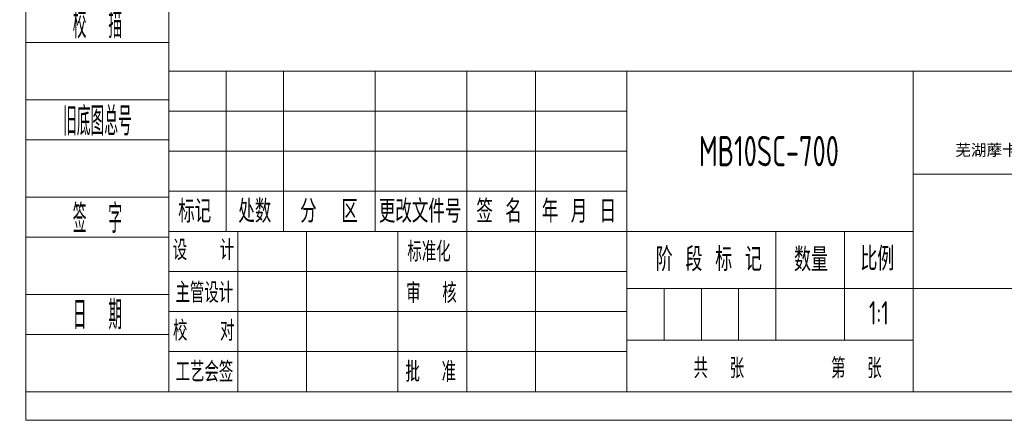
# Model space of a CAD drawing. Header units: millimetres. Extents: x 5717 to 9500, y -822 to 3039.
# Tile 1 of 31: x 5717 to 7953, y -822 to 87. Entities that reach past the tile are written whole.
import ezdxf
from ezdxf.enums import TextEntityAlignment as Align

# ---------------------------------------------------------------- set-up
doc = ezdxf.new("R2010")
doc.units = ezdxf.units.MM
for name, color, linetype, lineweight in [('1轮廓实线层', 7, 'Continuous', 18), ('2细线层', 4, 'Continuous', 13), ('6文字层', 3, 'Continuous', 13), ('L2', 6, 'Continuous', 13), ('图框层', 7, 'Continuous', 18)]:
    doc.layers.add(name, color=color, linetype=linetype, lineweight=lineweight)
doc.styles.add('PC_TEXTSTYLE', font='ISOCP.SHX', dxfattribs={"width": 0.707, "bigfont": 'GBCBIG.SHX'})
doc.styles.add('仿宋体', font='txt')
doc.styles.add('标准汉字', font='gbenor.shx', dxfattribs={"bigfont": 'gbcbig.shx'})

# ---------------------------------------------------------------- blocks, each defined once
blk = doc.blocks.new('ZwmFrameMain_A4^_^无分区图框^_^portrait')
at = {"layer": '1轮廓实线层'}
for q in [(0, 287), (180, 0)]:
    blk.add_line((0, 0), q, dxfattribs=at)
at = {"layer": '2细线层'}
for q in [(-25, 292), (185, -5)]:
    blk.add_line((-25, -5), q, dxfattribs=at)
blk = doc.blocks.new('ZwmFrameMain_纵向标题栏')
at = {"layer": '1轮廓实线层'}
for p, q in [((-180, 56), (0, 56)), ((-180, 0), (-180, 56))]:
    blk.add_line(p, q, dxfattribs=at)
at = {"layer": '2细线层', "color": 6, "linetype": 'Continuous'}
for p, q in [((-170, 28), (-170, 56)), ((-160, 28), (-160, 56)), ((-144, 28), (-144, 56)), ((-128, 0), (-128, 56)), ((-128, 28), (-128, 56)), ((-116, 0), (-116, 56)), ((-100, 0), (-100, 56)), ((-50, 0), (-50, 56)), ((-180, 49), (-100, 49)), ((-180, 42), (-100, 42)), ((-50, 38), (0, 38)), ((-180, 35), (-100, 35)), ((-180, 28), (-50, 28)), ((-168, 0), (-168, 28)), ((-156, 0), (-156, 28)), ((-74, 9), (-74, 28)), ((-62, 9), (-62, 28)), ((-180, 21), (-100, 21)), ((-100, 18), (0, 18)), ((-93.5, 9), (-93.5, 18)), ((-87, 9), (-87, 18)), ((-80.5, 9), (-80.5, 18)), ((-180, 14), (-100, 14)), ((-100, 9), (-50, 9)), ((-180, 7), (-100, 7))]:
    blk.add_line(p, q, dxfattribs=at)
at = {"layer": 'L2', "linetype": 'Continuous'}
blk.add_line((-140, 0), (-140, 28), dxfattribs=at)
at = {"layer": '6文字层', "color": 4, "linetype": 'Continuous', "insert": (-24.91, 42.09), "char_height": 2, "width": 55.1899, "attachment_point": 5, "style": '仿宋体'}
blk.add_mtext('芜湖藦卡机器人科技有限公司', dxfattribs=at)
at = {"layer": '6文字层', "color": 6, "style": '标准汉字'}
for s, insert, char_height, width, attachment_point in [('标记', (-175.5, 31.5), 4, 11.65, 5), ('处数', (-165.01, 31.5), 4, 11.45, 5), ('分  区', (-152.04, 31.5), 4, 19.1643, 5), ('更改文件号', (-136.14, 31.5), 4, 29.3, 5), ('签 名', (-122.34, 31.5), 4, 14.8571, 5), ('年 月 日', (-108.39, 31.5), 4, 23.9643, 5), ('设   计', (-173.97, 24.73), 3.5, 20.0562, 5), ('标准化', (-134.58, 24.45), 3.5, 15.4875, 5), ('阶 段 标 记', (-94.98, 21.04), 4.118, 30.425, 7), ('数量', (-70.82, 21), 4.118, 10.0187, 7), ('比例', (-59.23, 21.15), 4.118, 9.4062, 7), ('主管设计', (-173.82, 17.28), 3.5, 20.2125, 5), ('审  核', (-134.15, 17.23), 3.5, 16.4625, 5), ('校   对', (-173.93, 10.64), 3.5, 20.3187, 5), ('共  张        第  张', (-88.37, 2.32), 3.5, 60.8437, 7), ('工艺会签', (-173.8, 3.47), 3.5, 20.3, 5), ('批  准', (-134.27, 3.47), 3.5, 16.5937, 5)]:
    blk.add_mtext(s, dxfattribs=dict(at, insert=insert, char_height=char_height, width=width, attachment_point=attachment_point))
at = {"layer": '6文字层', "color": 4, "style": 'PC_TEXTSTYLE', "flags": 8}
for tag, height, width, p, p2 in [('产品名称或材料标记', 5.29, 0.911854, (-90.89, 39.38), (-59.53, 39.38)), ('图样名称', 5.88, 2.846512, (-48.82, 25.54), (-1.18, 25.54)), ('图样代号', 5.88, 2.86875, (-48.82, 6.64), (-1.18, 6.64))]:
    blk.add_attdef(tag, text='', height=height, dxfattribs=dict(at, width=width)).set_placement(p, p2, align=Align.FIT)
at = {"layer": '6文字层', "color": 6, "style": 'PC_TEXTSTYLE', "width": 9.241641, "flags": 8}
blk.add_attdef('设计', text='', height=2.5, rotation=359.5768, dxfattribs=at).set_placement((-166.76, 23.52), (-157.52, 23.45), align=Align.FIT)
at = {"layer": '6文字层', "color": 6, "style": 'PC_TEXTSTYLE', "flags": 8}
for tag, height, width, p, p2 in [('审核', 2.5, 2.542374, (-166.6, 16.66), (-157.7, 16.66)), ('重量', 4.12, 1.685865, (-72.82, 11.88), (-63.18, 11.88)), ('比例', 4.12, 1.699352, (-60.82, 11.71), (-51.18, 11.71))]:
    blk.add_attdef(tag, text='', height=height, dxfattribs=dict(at, width=width)).set_placement(p, p2, align=Align.FIT)
blk = doc.blocks.new('ZwmFrameMain_附加栏')
at = {"layer": '2细线层'}
for p, q in [((-25, 102), (0, 102)), ((-25, 95), (0, 95)), ((-25, 85), (0, 85)), ((-25, 78), (0, 78)), ((-25, 68), (0, 68)), ((-25, 61), (0, 61)), ((-25, 51), (0, 51)), ((-25, 44), (0, 44)), ((-25, 34), (0, 34)), ((-25, 27), (0, 27)), ((-25, 17), (0, 17)), ((-25, 10), (0, 10)), ((-25, 0), (0, 0))]:
    blk.add_line(p, q, dxfattribs=at)
at = {"layer": '6文字层', "color": 3, "style": 'PC_TEXTSTYLE'}
for s, width, p in [('借通用件登记', 0.667, (-12.5, 98.5)), ('描   图', 0.6667, (-12.5, 81.5)), ('校  描', 0.667, (-12.5, 64.5)), ('旧底图总号', 0.667, (-12.5, 47.5)), ('签  字', 0.667, (-12.5, 30.5)), ('日  期', 0.667, (-12.49, 13.6))]:
    blk.add_text(s, height=5, dxfattribs=dict(at, width=width)).set_placement(p, align=Align.MIDDLE)
at = {"layer": '6文字层', "style": 'PC_TEXTSTYLE'}
for tag, width, p, p2 in [('借通用件登记', 0.671328, (-23.44, 86.36), (-1.25, 86.36)), ('描图', 2.120922, (-23.44, 69.36), (-1.25, 69.36)), ('校图', 2.149976, (-23.75, 52.06), (-1.25, 52.06)), ('旧底图总号', 0.761452, (-22.84, 35.67), (-1.86, 35.67)), ('签字', 2.026939, (-23.14, 18.37), (-1.56, 18.37)), ('日期', 1.89999, (-22.84, 1.37), (-2.17, 1.37))]:
    blk.add_attdef(tag, text='', height=5, dxfattribs=dict(at, width=width)).set_placement(p, p2, align=Align.FIT)

msp = doc.modelspace()

# ---------------------------------------------------------------- block references
at = {"layer": '图框层', "xscale": 13, "yscale": 13, "zscale": 13}
for name in ['ZwmFrameMain_A4^_^无分区图框^_^portrait', 'ZwmFrameMain_附加栏']:
    msp.add_blockref(name, (6055.89, -757.2), dxfattribs=at)
at = {"layer": '图框层'}
ref = msp.add_blockref('ZwmFrameMain_纵向标题栏', (8395.89, -757.2), dxfattribs=dict(at, xscale=13, yscale=13, zscale=13))
ref.add_attrib('比例', '1:1', dxfattribs={"layer": '6文字层', "color": 6, "height": 53.529, "style": 'PC_TEXTSTYLE', "width": 0.707}).set_placement((7667.89, -605.01), align=Align.CENTER)
ref.add_attrib('图样名称', '动作范围图', dxfattribs={"layer": '6文字层', "color": 4, "height": 76.471, "style": 'PC_TEXTSTYLE', "width": 0.707}).set_placement((8070.89, -425.14), align=Align.CENTER)
ref.add_attrib('产品名称或材料标记', 'MB10SC-700', dxfattribs={"layer": '6文字层', "color": 4, "height": 68.824, "style": 'PC_TEXTSTYLE', "width": 0.707}).set_placement((7418.2, -245.29), align=Align.CENTER)

doc.saveas('drawing.dxf')
